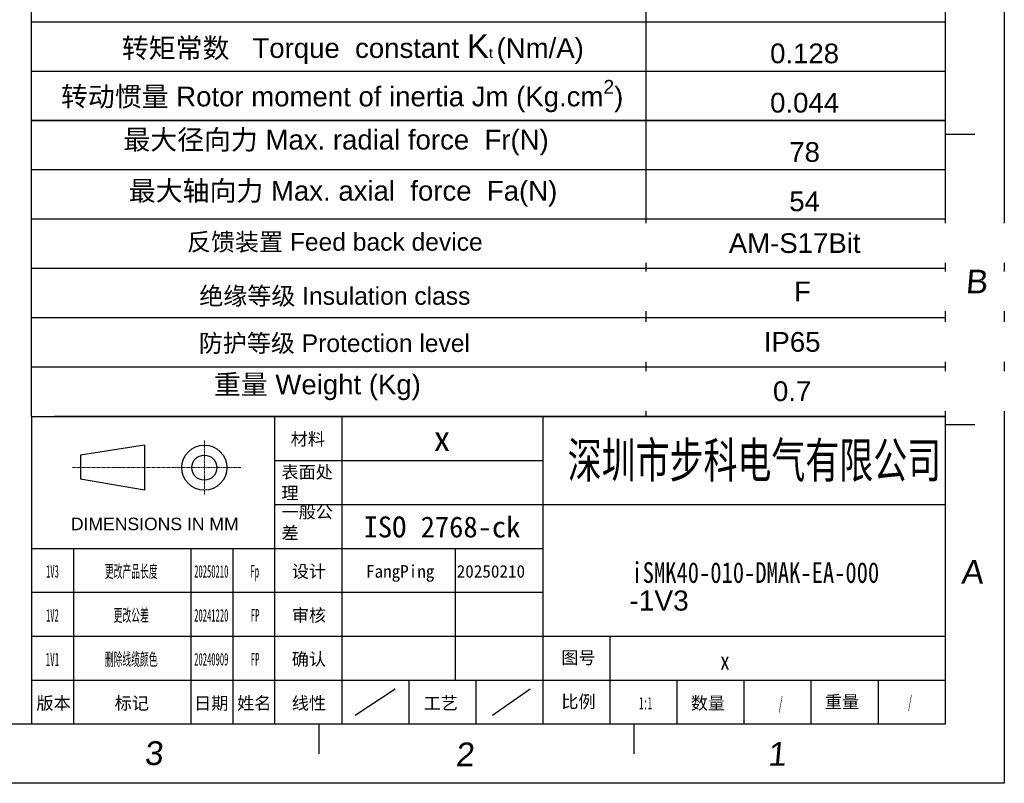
# Model space of a CAD drawing. Header units: millimetres. Extents: x 2798 to 3316, y 1544 to 1917.
# Tile 22 of 23: x 3121 to 3316, y 1544 to 1696. Entities that reach past the tile are written whole.
import ezdxf
from ezdxf.enums import TextEntityAlignment as Align

# ---------------------------------------------------------------- set-up
doc = ezdxf.new("R2010")
doc.units = ezdxf.units.MM
doc.linetypes.add('CENTER', pattern=[0.6, 0.375, -0.075, 0.075, -0.075])
for name, color, linetype in [('01_SOLID', 7, 'Continuous'), ('dimensoin', 7, 'Continuous'), ('RAHMEN025', 7, 'Continuous'), ('图框', 5, 'Continuous'), ('实线', 2, 'Continuous'), ('标注', 4, 'Continuous')]:
    doc.layers.add(name, color=color, linetype=linetype)
doc.layers.add('CENTER', color=1, linetype='CENTER', lineweight=5)
doc.styles.get("Standard").update_dxf_attribs({"font": 'arial_0.ttf'})
doc.styles.add('style1', font='SimSun.ttf', dxfattribs={"height": 5})

# ---------------------------------------------------------------- blocks, each defined once
blk = doc.blocks.new('biaozhuntukuang-08')
for p, q in [((3369.68, -4.99), (3369.68, -41.7)), ((3377.68, -4.99), (3377.68, -41.7)), ((3369.68, -10.24), (3401.68, -10.24)), ((3369.68, -15.48), (3401.68, -15.48)), ((3340.68, -20.73), (3345.68, -20.73)), ((3345.68, -20.73), (3345.68, -41.7)), ((3345.68, -20.73), (3401.68, -20.73)), ((3359.68, -20.73), (3359.68, -41.7)), ((3364.68, -20.73), (3364.68, -41.7)), ((3391.21, -20.73), (3391.21, -36.46)), ((3340.68, -25.97), (3345.68, -25.97)), ((3345.68, -25.97), (3401.68, -25.97)), ((3340.68, -31.21), (3401.68, -31.21)), ((3409.68, -31.21), (3409.68, -41.7)), ((3385.68, -36.46), (3385.68, -41.7)), ((3393.68, -36.46), (3393.68, -41.7)), ((3417.68, -36.46), (3417.68, -41.7)), ((3425.68, -36.46), (3425.68, -41.7)), ((3433.68, -36.46), (3433.68, -41.7)), ((3441.68, -36.46), (3441.68, -41.7))]:
    blk.add_line(p, q)
at = {"layer": 'CENTER'}
for p, q in [((3361.29, -7.84), (3361.29, -14.36)), ((3365.63, -11.1), (3345.56, -11.1))]:
    blk.add_line(p, q, dxfattribs=at)
at = {"layer": '图框'}
for p, q in [((3449.68, 168.32), (3449.68, -41.7)), ((3340.68, -4.99), (3340.68, -41.7)), ((3340.68, -4.99), (3449.68, -4.99)), ((3401.68, -4.99), (3401.68, -41.7)), ((3401.68, -15.48), (3449.68, -15.48)), ((3401.68, -31.21), (3449.68, -31.21)), ((3340.68, -36.46), (3345.68, -36.46)), ((3345.68, -36.46), (3401.68, -36.46)), ((3401.68, -36.46), (3449.68, -36.46)), ((3449.68, -41.7), (3152.68, -41.7))]:
    blk.add_line(p, q, dxfattribs=at)
at = {"layer": '实线'}
for p, q in [((3354.14, -8.41), (3346.51, -9.6)), ((3354.14, -8.41), (3354.14, -13.79)), ((3346.51, -9.6), (3346.51, -12.47)), ((3354.14, -13.79), (3346.51, -12.47))]:
    blk.add_line(p, q, dxfattribs=at)
for radius in [2.69, 1.5]:
    blk.add_circle((3361.29, -11.1), radius, dxfattribs=at)
at = {"layer": '标注', "color": 1}
for p, q in [((3456.75, 175.39), (3456.75, -48.77)), ((3453.22, 28.66), (3449.68, 28.66)), ((3453.22, -5.99), (3449.68, -5.99)), ((3374.96, -41.7), (3374.96, -45.24)), ((3412.55, -41.7), (3412.55, -45.24)), ((3456.75, -48.77), (3145.61, -48.77))]:
    blk.add_line(p, q, dxfattribs=at)
at = {"layer": '标注'}
for p, q in [((3379.28, -40.65), (3384.08, -37.51)), ((3395.66, -40.65), (3400.17, -37.51))]:
    blk.add_line(p, q, dxfattribs=at)
at = {"layer": 'RAHMEN025', "style": 'style1'}
blk.add_text('材料', height=1.5, dxfattribs=at).set_placement((3371.59, -8.44))
at = {"layer": 'RAHMEN025', "char_height": 1.5, "attachment_point": 1, "style": 'style1'}
for s, insert, width in [('表面处理{\\fArial|b0|i0|c0|p34;}', (3370.49, -10.88), 6.2824), ('一般公差', (3370.49, -15.64), 6.2824), ('{\\fArial|b0|i0|c0|p32;DIMENSIONS IN MM}', (3345.36, -17.07), 20.7228)]:
    blk.add_mtext(s, dxfattribs=dict(at, insert=insert, width=width))
at = {"layer": 'RAHMEN025', "style": 'style1', "flags": 4}
for tag, p in [('设计', (3373.77, -23.48)), ('设计人', (3384.66, -23.48)), ('设计日期', (3395.48, -23.48)), ('审核', (3373.77, -28.72)), ('审核人', (3384.66, -28.72)), ('审核日期', (3395.48, -28.72)), ('图号', (3405.93, -33.78)), ('确认', (3373.77, -33.96)), ('确认人', (3384.66, -33.96)), ('确认日期', (3395.48, -33.96)), ('版本', (3343.3, -39.21)), ('标记', (3352.64, -39.21)), ('日期', (3362.11, -39.21)), ('姓名', (3367.25, -39.21)), ('线性', (3373.77, -39.21)), ('工艺', (3389.51, -39.21)), ('比例', (3405.93, -39.03)), ('数量', (3421.38, -39.21)), ('重量', (3437.39, -39.06))]:
    blk.add_attdef(tag, text='', height=1.5, dxfattribs=at).set_placement(p, align=Align.MIDDLE_CENTER)
at = {"layer": 'RAHMEN025', "color": 5, "style": 'style1', "width": 0.8, "flags": 4}
blk.add_attdef('PARTNUMBER', text='', height=2.12, dxfattribs=at).set_placement((3423.42, -34.16), align=Align.MIDDLE_CENTER)
at = {"layer": '图框', "style": 'style1', "width": 0.5, "flags": 4}
for tag, p in [('MATERIAL', (3389.65, -7.62)), ('SURFACE', (3389.65, -12.97)), ('GENERAL-TOLERANCE', (3389.65, -18.18)), ('VERSION3', (3343.16, -23.48)), ('MARK3', (3352.56, -23.48)), ('DATE3', (3362.12, -23.48)), ('NAME3', (3367.31, -23.48)), ('VERSION2', (3343.16, -28.72)), ('MARK2', (3352.56, -28.72)), ('DATE2', (3362.12, -28.72)), ('NAME2', (3367.35, -28.72)), ('VERSION1', (3343.16, -33.96)), ('MARK1', (3352.56, -33.96)), ('DATE1', (3362.12, -33.96)), ('NAME1', (3367.35, -33.96)), ('SCALE', (3413.95, -39.21)), ('QUANTITY', (3430.07, -39.21)), ('WEIGHT', (3445.5, -39.08))]:
    blk.add_attdef(tag, text='', height=1.5, dxfattribs=at).set_placement(p, align=Align.MIDDLE_CENTER)
at = {"layer": '图框', "style": 'style1'}
for tag, width, p in [('深圳步进科技有限公司', 0.6, (3426.93, -10.11)), ('PARTNAME', 0.8, (3427.04, -23.57))]:
    blk.add_attdef(tag, text='', height=4.24, dxfattribs=dict(at, width=width)).set_placement(p, align=Align.MIDDLE)
at = {"layer": '标注', "color": 1, "oblique": 5}
for s, p in [('B', (3452.09, 9.7)), ('A', (3451.58, -24.95)), ('3', (3354.13, -46.59)), ('2', (3391.25, -46.74)), ('1', (3428.5, -46.68))]:
    blk.add_text(s, height=2.83, dxfattribs=at).set_placement(p)

msp = doc.modelspace()

# ---------------------------------------------------------------- linework, layer by layer
at = {"color": 1}
msp.add_line((3123.12676, 1616.9983), (3123.1268, 1793.39828), dxfattribs=at)
at = {"layer": '01_SOLID', "color": 3}
for p, q in [((3245.28095, 1695.39826), (3245.28095, 1714.99828)), ((3245.28091, 1695.3983), (3245.28091, 1705.1983)), ((3245.28091, 1685.5983), (3245.28091, 1695.3983)), ((3245.28095, 1685.59828), (3245.28095, 1695.39828)), ((3245.28091, 1675.7983), (3245.28091, 1685.5983)), ((3245.28092, 1675.7983), (3245.28092, 1685.5983)), ((3245.28091, 1665.9983), (3245.28091, 1675.7983)), ((3245.28092, 1665.9983), (3245.28092, 1675.7983)), ((3245.28091, 1626.79831), (3245.28091, 1665.9983)), ((3245.28092, 1656.1983), (3245.28092, 1665.9983)), ((3245.28091, 1616.9983), (3245.28091, 1626.7983))]:
    msp.add_line(p, q, dxfattribs=at)
at = {"layer": 'dimensoin', "color": 2, "lineweight": 25}
for p, q in [((3304.65166, 1695.39828), (3123.12677, 1695.39828)), ((3304.65166, 1685.59828), (3123.12677, 1685.59828)), ((3304.65171, 1675.7983), (3123.12676, 1675.7983)), ((3304.65167, 1675.79829), (3123.12676, 1675.79829)), ((3123.12676, 1675.79829), (3304.65168, 1675.79829)), ((3123.12676, 1675.79829), (3304.65168, 1675.79829)), ((3304.65166, 1675.79829), (3123.12677, 1675.79829)), ((3304.65166, 1675.79829), (3123.12677, 1675.79829)), ((3304.65166, 1665.99829), (3123.12676, 1665.99829)), ((3304.65167, 1665.99829), (3123.12676, 1665.99829)), ((3304.65166, 1656.19829), (3123.12675, 1656.19829)), ((3304.65166, 1656.19829), (3123.12675, 1656.19829)), ((3304.65166, 1656.19829), (3123.12675, 1656.19829)), ((3304.65171, 1656.19832), (3123.12676, 1656.19832)), ((3304.65171, 1656.1983), (3123.12676, 1656.1983)), ((3304.65172, 1656.1983), (3123.12676, 1656.1983)), ((3304.65167, 1656.19829), (3123.12676, 1656.19829)), ((3304.65168, 1656.19829), (3123.12676, 1656.19829)), ((3304.65167, 1646.39831), (3123.12676, 1646.39831)), ((3304.65165, 1636.5983), (3123.12675, 1636.5983)), ((3304.65165, 1636.5983), (3123.12675, 1636.5983)), ((3304.65165, 1636.5983), (3123.12675, 1636.5983)), ((3304.65171, 1636.59832), (3123.12676, 1636.59832)), ((3304.65171, 1636.59832), (3123.12676, 1636.59832)), ((3304.65167, 1636.5983), (3123.12676, 1636.5983)), ((3304.65167, 1636.5983), (3123.12676, 1636.5983)), ((3304.65166, 1636.5983), (3123.12676, 1636.5983)), ((3304.65171, 1626.79831), (3123.12676, 1626.79831)), ((3304.65201, 1616.9983), (3127.68095, 1616.9983))]:
    msp.add_line(p, q, dxfattribs=at)

# ---------------------------------------------------------------- block references
at = {"layer": '标注'}
ref = msp.add_blockref('biaozhuntukuang-08', (-2440.33901, 1625.3136), dxfattribs=dict(at, xscale=1.665369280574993, yscale=1.665369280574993, zscale=1.665369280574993))
ref.add_attrib('PARTNAME', 'iSMK40-010-DMAK-EA-000', dxfattribs={"layer": '图框', "height": 4.1120229, "style": 'style1', "width": 0.8}).set_placement((3266.95045, 1586.06635), align=Align.MIDDLE)
ref.add_attrib('比例', '比例', dxfattribs={"layer": 'RAHMEN025', "height": 2.498054, "style": 'style1'}).set_placement((3231.79135, 1560.32166), align=Align.MIDDLE_CENTER)
ref.add_attrib('图号', '图号', dxfattribs={"layer": 'RAHMEN025', "height": 2.498054, "style": 'style1'}).set_placement((3231.79135, 1569.05511), align=Align.MIDDLE_CENTER)
ref.add_attrib('VERSION1', '1V1', dxfattribs={"layer": '图框', "height": 2.664591, "style": 'style1', "width": 0.5}).set_placement((3127.25834, 1568.74956), align=Align.MIDDLE_CENTER)
ref.add_attrib('版本', '版本', dxfattribs={"layer": 'RAHMEN025', "height": 2.498054, "style": 'style1'}).set_placement((3127.4837, 1560.01611), align=Align.MIDDLE_CENTER)
ref.add_attrib('NAME1', 'FP', dxfattribs={"layer": '图框', "height": 2.498054, "style": 'style1', "width": 0.5}).set_placement((3167.53751, 1568.74956), align=Align.MIDDLE_CENTER)
ref.add_attrib('DATE1', '20240909', dxfattribs={"layer": '图框', "height": 2.498054, "style": 'style1', "width": 0.5}).set_placement((3158.82956, 1568.74956), align=Align.MIDDLE_CENTER)
ref.add_attrib('日期', '日期', dxfattribs={"layer": 'RAHMEN025', "height": 2.498054, "style": 'style1'}).set_placement((3158.81498, 1560.01611), align=Align.MIDDLE_CENTER)
ref.add_attrib('确认', '确认', dxfattribs={"layer": 'RAHMEN025', "height": 2.498054, "style": 'style1'}).set_placement((3178.23436, 1568.74956), align=Align.MIDDLE_CENTER)
ref.add_attrib('PARTNUMBER', 'x', dxfattribs={"layer": 'RAHMEN025', "color": 5, "height": 3.53296, "style": 'style1', "width": 0.8}).set_placement((3260.91161, 1568.42304), align=Align.MIDDLE_CENTER)
ref.add_attrib('数量', '数量', dxfattribs={"layer": 'RAHMEN025', "height": 2.498054, "style": 'style1'}).set_placement((3257.51578, 1560.01611), align=Align.MIDDLE_CENTER)
ref.add_attrib('QUANTITY', '/', dxfattribs={"layer": '图框', "height": 2.49805, "style": 'style1', "width": 0.5}).set_placement((3271.98816, 1560.01611), align=Align.MIDDLE_CENTER)
ref.add_attrib('深圳步进科技有限公司', '深圳市步科电气有限公司', dxfattribs={"layer": '图框', "height": 7.0659239, "style": 'style1', "width": 0.7}).set_placement((3266.77059, 1608.48192), align=Align.MIDDLE)
ref.add_attrib('MARK1', '删除线缆颜色', dxfattribs={"layer": '图框', "height": 2.498054, "style": 'style1', "width": 0.5}).set_placement((3142.91808, 1568.74956), align=Align.MIDDLE_CENTER)
ref.add_attrib('标记', '标记', dxfattribs={"layer": 'RAHMEN025', "height": 2.498054, "style": 'style1'}).set_placement((3143.03846, 1560.01611), align=Align.MIDDLE_CENTER)
ref.add_attrib('姓名', '姓名', dxfattribs={"layer": 'RAHMEN025', "height": 2.498054, "style": 'style1'}).set_placement((3167.37086, 1560.01611), align=Align.MIDDLE_CENTER)
ref.add_attrib('审核', '审核', dxfattribs={"layer": 'RAHMEN025', "height": 2.498054, "style": 'style1'}).set_placement((3178.23436, 1577.48301), align=Align.MIDDLE_CENTER)
ref.add_attrib('设计', '设计', dxfattribs={"layer": 'RAHMEN025', "height": 2.498054, "style": 'style1'}).set_placement((3178.23436, 1586.21646), align=Align.MIDDLE_CENTER)
ref.add_attrib('VERSION2', '1V2', dxfattribs={"layer": '图框', "height": 2.498054, "style": 'style1', "width": 0.5}).set_placement((3127.25834, 1577.48301), align=Align.MIDDLE_CENTER)
ref.add_attrib('NAME2', 'FP', dxfattribs={"layer": '图框', "height": 2.498054, "style": 'style1', "width": 0.5}).set_placement((3167.53751, 1577.48301), align=Align.MIDDLE_CENTER)
ref.add_attrib('DATE2', '20241220', dxfattribs={"layer": '图框', "height": 2.498054, "style": 'style1', "width": 0.5}).set_placement((3158.82956, 1577.48301), align=Align.MIDDLE_CENTER)
ref.add_attrib('MARK2', '更改公差', dxfattribs={"layer": '图框', "height": 2.498054, "style": 'style1', "width": 0.5}).set_placement((3142.91808, 1577.48301), align=Align.MIDDLE_CENTER)
ref.add_attrib('VERSION3', '1V3', dxfattribs={"layer": '图框', "height": 2.498054, "style": 'style1', "width": 0.5}).set_placement((3127.25834, 1586.21646), align=Align.MIDDLE_CENTER)
ref.add_attrib('NAME3', 'Fp', dxfattribs={"layer": '图框', "height": 2.498054, "style": 'style1', "width": 0.5}).set_placement((3167.47387, 1586.21646), align=Align.MIDDLE_CENTER)
ref.add_attrib('DATE3', '20250210', dxfattribs={"layer": '图框', "height": 2.498054, "style": 'style1', "width": 0.5}).set_placement((3158.82956, 1586.21646), align=Align.MIDDLE_CENTER)
ref.add_attrib('MARK3', '更改产品长度', dxfattribs={"layer": '图框', "height": 2.498054, "style": 'style1', "width": 0.5}).set_placement((3142.91808, 1586.21646), align=Align.MIDDLE_CENTER)
ref.add_attrib('MATERIAL', 'x', dxfattribs={"layer": '图框', "height": 4.99611, "style": 'style1'}).set_placement((3204.68349, 1612.63158), align=Align.MIDDLE_CENTER)
ref.add_attrib('GENERAL-TOLERANCE', 'ISO 2768-ck', dxfattribs={"layer": '图框', "height": 4.1634232, "style": 'style1'}).set_placement((3204.68349, 1595.04216), align=Align.MIDDLE_CENTER)
ref.add_attrib('工艺', '工艺', dxfattribs={"layer": 'RAHMEN025', "height": 2.498054, "style": 'style1'}).set_placement((3204.44717, 1560.01611), align=Align.MIDDLE_CENTER)
ref.add_attrib('SCALE', '1:1', dxfattribs={"layer": '图框', "height": 2.498054, "style": 'style1', "width": 0.5}).set_placement((3245.15217, 1560.01611), align=Align.MIDDLE_CENTER)
ref.add_attrib('重量', '重量', dxfattribs={"layer": 'RAHMEN025', "height": 2.498054, "style": 'style1'}).set_placement((3284.18053, 1560.26852), align=Align.MIDDLE_CENTER)
ref.add_attrib('WEIGHT', '/', dxfattribs={"layer": '图框', "height": 2.49805, "style": 'style1', "width": 0.5}).set_placement((3297.6865, 1560.22646), align=Align.MIDDLE_CENTER)
ref.add_attrib('设计人', 'FangPing', dxfattribs={"layer": 'RAHMEN025', "height": 2.498054, "style": 'style1'}).set_placement((3196.36494, 1586.21646), align=Align.MIDDLE_CENTER)
ref.add_attrib('设计日期', '20250210', dxfattribs={"layer": 'RAHMEN025', "height": 2.498054, "style": 'style1'}).set_placement((3214.39478, 1586.21646), align=Align.MIDDLE_CENTER)
ref.add_attrib('线性', '线性', dxfattribs={"layer": 'RAHMEN025', "height": 2.498054, "style": 'style1'}).set_placement((3178.23436, 1560.01611), align=Align.MIDDLE_CENTER)

# ---------------------------------------------------------------- texts
at = {"color": 1, "insert": (3241.91743, 1582.41451), "char_height": 4, "width": 14.8888068, "attachment_point": 1}
msp.add_mtext('{\\C5;-1V3}', dxfattribs=at)
at = {"layer": '01_SOLID', "color": 3, "attachment_point": 5}
for s, insert, char_height, width in [('转矩常数   Torque  constant {\\H1.2x;K\\H0.4167x;t \\H2x;(Nm/A)}', (3186.96235, 1690.02936), 3.92, 195.786091), ('0.128', (3276.73821, 1689.13715), 3.92, 195.786091), ('\\A1;转动惯量 Rotor moment of inertia Jm (Kg.cm{\\H0.7x;\\S2^  ;\\H1.429x;)}', (3184.83075, 1680.598), 3.92, 195.786091), ('0.044', (3276.73821, 1679.33715), 3.92, 195.786091), ('最大径向力 Max. radial force  Fr(N)', (3183.61726, 1671.42517), 3.92, 195.786091), ('78', (3276.73821, 1669.53715), 3.92, 195.786091), ('最大轴向力 Max. axial  force  Fa(N)', (3185.01271, 1661.27391), 3.92, 195.786091), ('54', (3276.73821, 1659.73715), 3.92, 195.786091), ('反馈装置 Feed back device', (3183.38227, 1651.49618), 3.5, 80.5), ('绝缘等级 Insulation class', (3183.38227, 1640.76157), 3.5, 80.5), ('防护等级 Protection level', (3183.29448, 1631.37288), 3.5, 80.5), ('重量 Weight (Kg)', (3179.91811, 1622.77644), 3.92, 195.786091)]:
    msp.add_mtext(s, dxfattribs=dict(at, insert=insert, char_height=char_height, width=width))

# ---------------------------------------------------------------- next in the draw order: texts
at = {"layer": '01_SOLID', "color": 3, "char_height": 3.92, "width": 195.786091, "attachment_point": 5, "bg_fill": 2}
for s, insert in [('AM-S17Bit', (3274.76752, 1651.43509)), ('F', (3276.31401, 1641.85796)), ('IP65', (3274.26539, 1631.7983)), ('0.7', (3274.26539, 1621.9983))]:
    msp.add_mtext(s, dxfattribs=dict(at, insert=insert))

doc.saveas('drawing.dxf')
